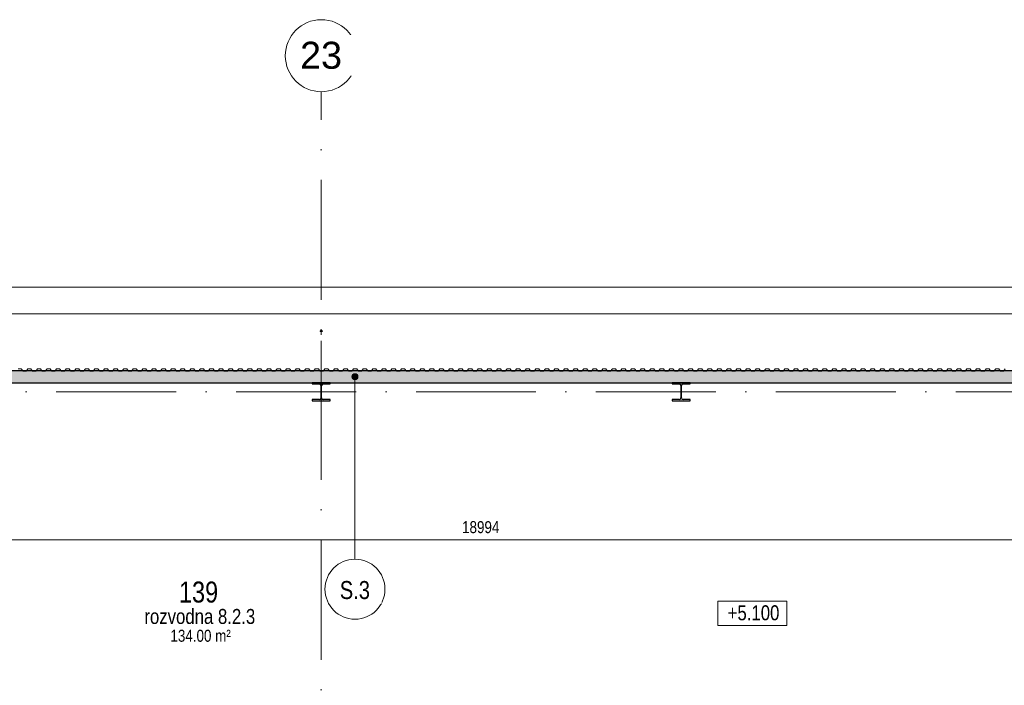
# Model space of a CAD drawing. Header units: millimetres. Extents: x 198345 to 441227, y -23587 to 80066.
# Tile 70 of 79: x 360408 to 376824, y 65294 to 76385. Entities that reach past the tile are written whole.
import ezdxf

# ---------------------------------------------------------------- set-up
doc = ezdxf.new("R2010")
doc.units = ezdxf.units.MM
doc.linetypes.add('IMPORT-HP_01_CER_B', pattern=[800, 500, -100, 100, -100])
doc.linetypes.add('Čerchovaná 20mm', pattern=[3000, 2000, -500, 0, -500])
for name, color, linetype, lineweight in [('CA_IMPORTY18', 8, 'Continuous', 9), ('CA_KOTY', 3, 'Continuous', 9), ('CA_KOTY-100', 3, 'Continuous', 9), ('CA_OSY', 5, 'Continuous', 9), ('CA_POHHRA18', 9, 'Continuous', 9), ('CA_PSVBUB', 3, 'Continuous', 9), ('CA_REZY', 1, 'Continuous', 25), ('CA_SRAFY', 9, 'Continuous', 25), ('CA_TEXT25', 7, 'Continuous', 9), ('CA_TEXT35', 62, 'Continuous', 9), ('Terénní útvar', 55, 'Continuous', 13)]:
    doc.layers.add(name, color=color, linetype=linetype, lineweight=lineweight)
doc.styles.add('Arial', font='arial.ttf', dxfattribs={"height": 10})
doc.styles.add('Arial_2', font='arial.ttf', dxfattribs={"height": 450})
doc.styles.add('Arial_3', font='arial.ttf', dxfattribs={"width": 0.8, "height": 250})
doc.styles.add('Arial_4', font='arial.ttf', dxfattribs={"width": 0.8, "height": 200})
doc.styles.add('Arial_6', font='arial.ttf', dxfattribs={"width": 0.8, "height": 300})
doc.styles.add('Arial_8', font='arial.ttf', dxfattribs={"width": 0.8, "height": 350})
doc.dimstyles.new('HP_Přímá_-_2_mm_Ariel_1-100', dxfattribs={"dimscale": 304.8, "dimtxt": 204.05188, "dimasz": 0.656168, "dimexe": 0.328084, "dimexo": 0.0625, "dimgap": 0.164042, "dimtad": 1, "dimdec": 0, "dimzin": 0, "dimdsep": 46, "dimtxsty": 'Arial_4', "dimblk1": 'OBLIQUE', "dimblk2": 'OBLIQUE', "dimsah": 1, "dimcen": 0.09, "dimazin": 0, "dimtfac": 1, "dimtdec": 4, "dimtix": 1, "dimtmove": 0, "dimatfit": 3, "dimfxl": 0.984252, "dimfxlon": 1, "dimtvp": 1, "dimtolj": 1, "dimtzin": 0, "dimarcsym": 2})

# ---------------------------------------------------------------- blocks, each defined once
blk = doc.blocks.new('ocelová kce final - 11542_003_OK-HALA_TaO-2_ET_AciS_2025-05-29_upr_dwg-2597525-PŮDORYS _6_160 _ vestavek V9')
at = {"layer": 'CA_IMPORTY18', "color": 57}
for p, q in [((253651, 71202), (253629, 71202)), ((253629, 71188), (253651, 71188))]:
    blk.add_line(p, q, dxfattribs=at)
at = {"layer": 'CA_IMPORTY18', "color": 57, "linetype": 'IMPORT-HP_01_CER_B'}
blk.add_line((253640, 70535), (253640, 71185), dxfattribs=at)
at = {"layer": 'CA_IMPORTY18', "color": 57}
for centre, start, end in [((253629, 71195), 90, 270), ((253651, 71195), 270, 90)]:
    blk.add_arc(centre, 7.5, start, end, dxfattribs=at)
at = {"layer": 'CA_REZY'}
for p, q in [((253790, 70335), (253490, 70335)), ((253490, 70335), (253490, 70316)), ((253490, 70316), (253608, 70316)), ((253634, 70289), (253634, 70081)), ((253646, 70081), (253646, 70289)), ((253672, 70316), (253790, 70316)), ((253790, 70316), (253790, 70335)), ((259790, 70335), (259490, 70335)), ((259490, 70335), (259490, 70316)), ((259490, 70316), (259608, 70316)), ((259634, 70289), (259634, 70081)), ((259646, 70081), (259646, 70289)), ((259672, 70316), (259790, 70316)), ((259790, 70316), (259790, 70335)), ((253608, 70054), (253490, 70054)), ((253490, 70054), (253490, 70035)), ((253490, 70035), (253790, 70035)), ((253790, 70054), (253672, 70054)), ((253790, 70035), (253790, 70054)), ((259608, 70054), (259490, 70054)), ((259490, 70054), (259490, 70035)), ((259490, 70035), (259790, 70035)), ((259790, 70054), (259672, 70054)), ((259790, 70035), (259790, 70054))]:
    blk.add_line(p, q, dxfattribs=at)
for centre, start, end in [((253608, 70289), 0, 90), ((253672, 70289), 90, 180), ((259608, 70289), 0, 90), ((259672, 70289), 90, 180), ((253608, 70081), 270, 0), ((253672, 70081), 180, 270), ((259608, 70081), 270, 0), ((259672, 70081), 180, 270)]:
    blk.add_arc(centre, 27, start, end, dxfattribs=at)
at = {"layer": 'CA_IMPORTY18', "color": 7, "linetype": 'IMPORT-HP_01_CER_B', "insert": (253632, 71201), "char_height": 10, "width": 18.61, "attachment_point": 1, "line_spacing_factor": 0.941778, "style": 'Arial'}
blk.add_mtext('23', dxfattribs=at)
blk = doc.blocks.new('ocelová kce final - ocelová kce final-2597615-PŮDORYS _6_160 _ vestavek V9')
blk.add_blockref('ocelová kce final - 11542_003_OK-HALA_TaO-2_ET_AciS_2025-05-29_upr_dwg-2597525-PŮDORYS _6_160 _ vestavek V9', (0, 0))
blk = doc.blocks.new('Opakovaný detail - 40-518357-PŮDORYS _6_160 _ vestavek V9')
at = {"layer": 'CA_POHHRA18'}
for p, q in [((-40745, 211), (-40694, 211)), ((-40694, 211), (-40665, 250)), ((-40665, 250), (-40639, 250)), ((-40640, 250), (-40614, 250)), ((-40614, 250), (-40585, 211)), ((-40585, 211), (-40534, 211)), ((-40534, 211), (-40505, 250)), ((-40505, 250), (-40480, 250)), ((-40480, 250), (-40454, 250)), ((-40454, 250), (-40425, 211)), ((-40425, 211), (-40374, 211)), ((-40374, 211), (-40345, 250)), ((-40345, 250), (-40320, 250)), ((-40320, 250), (-40294, 250)), ((-40294, 250), (-40265, 211)), ((-40265, 211), (-40214, 211)), ((-40214, 211), (-40185, 250)), ((-40185, 250), (-40160, 250)), ((-40160, 250), (-40135, 250)), ((-40135, 250), (-40106, 211)), ((-40106, 211), (-40055, 211)), ((-40055, 211), (-40026, 250)), ((-40026, 250), (-40000, 250)), ((-40000, 250), (-39975, 250)), ((-39975, 250), (-39946, 211)), ((-39946, 211), (-39895, 211)), ((-39895, 211), (-39866, 250)), ((-39866, 250), (-39840, 250)), ((-39841, 250), (-39815, 250)), ((-39815, 250), (-39786, 211)), ((-39786, 211), (-39735, 211)), ((-39735, 211), (-39706, 250)), ((-39706, 250), (-39681, 250)), ((-39681, 250), (-39655, 250)), ((-39655, 250), (-39626, 211)), ((-39626, 211), (-39575, 211)), ((-39575, 211), (-39546, 250)), ((-39546, 250), (-39521, 250)), ((-39521, 250), (-39496, 250)), ((-39496, 250), (-39467, 211)), ((-39467, 211), (-39416, 211)), ((-39416, 211), (-39387, 250)), ((-39387, 250), (-39361, 250)), ((-39361, 250), (-39336, 250)), ((-39336, 250), (-39307, 211)), ((-39307, 211), (-39256, 211)), ((-39256, 211), (-39227, 250)), ((-39227, 250), (-39201, 250)), ((-39202, 250), (-39176, 250)), ((-39176, 250), (-39147, 211)), ((-39147, 211), (-39096, 211)), ((-39096, 211), (-39067, 250)), ((-39067, 250), (-39042, 250)), ((-39042, 250), (-39016, 250)), ((-39016, 250), (-38987, 211)), ((-38987, 211), (-38936, 211)), ((-38936, 211), (-38907, 250)), ((-38907, 250), (-38882, 250)), ((-38882, 250), (-38857, 250)), ((-38857, 250), (-38828, 211)), ((-38828, 211), (-38777, 211)), ((-38777, 211), (-38748, 250)), ((-38748, 250), (-38722, 250)), ((-38722, 250), (-38697, 250)), ((-38697, 250), (-38668, 211)), ((-38668, 211), (-38617, 211)), ((-38617, 211), (-38588, 250)), ((-38588, 250), (-38562, 250)), ((-38563, 250), (-38537, 250)), ((-38537, 250), (-38508, 211)), ((-38508, 211), (-38457, 211)), ((-38457, 211), (-38428, 250)), ((-38428, 250), (-38403, 250)), ((-38403, 250), (-38377, 250)), ((-38377, 250), (-38348, 211)), ((-38348, 211), (-38297, 211)), ((-38297, 211), (-38268, 250)), ((-38268, 250), (-38243, 250)), ((-38243, 250), (-38217, 250)), ((-38217, 250), (-38188, 211)), ((-38188, 211), (-38137, 211)), ((-38137, 211), (-38108, 250)), ((-38108, 250), (-38083, 250)), ((-38083, 250), (-38058, 250)), ((-38058, 250), (-38029, 211)), ((-38029, 211), (-37978, 211)), ((-37978, 211), (-37949, 250)), ((-37949, 250), (-37923, 250)), ((-37923, 250), (-37898, 250)), ((-37898, 250), (-37869, 211)), ((-37869, 211), (-37818, 211)), ((-37818, 211), (-37789, 250)), ((-37789, 250), (-37763, 250)), ((-37764, 250), (-37738, 250)), ((-37738, 250), (-37709, 211)), ((-37709, 211), (-37658, 211)), ((-37658, 211), (-37629, 250)), ((-37629, 250), (-37604, 250)), ((-37604, 250), (-37578, 250)), ((-37578, 250), (-37549, 211)), ((-37549, 211), (-37498, 211)), ((-37498, 211), (-37469, 250)), ((-37469, 250), (-37444, 250)), ((-37444, 250), (-37419, 250)), ((-37419, 250), (-37390, 211)), ((-37390, 211), (-37339, 211)), ((-37339, 211), (-37310, 250)), ((-37310, 250), (-37284, 250)), ((-37284, 250), (-37259, 250)), ((-37259, 250), (-37230, 211)), ((-37230, 211), (-37179, 211)), ((-37179, 211), (-37150, 250)), ((-37150, 250), (-37124, 250)), ((-37125, 250), (-37099, 250)), ((-37099, 250), (-37070, 211)), ((-37070, 211), (-37019, 211)), ((-37019, 211), (-36990, 250)), ((-36990, 250), (-36965, 250)), ((-36965, 250), (-36939, 250)), ((-36939, 250), (-36910, 211)), ((-36910, 211), (-36859, 211)), ((-36859, 211), (-36830, 250)), ((-36830, 250), (-36805, 250)), ((-36805, 250), (-36780, 250)), ((-36780, 250), (-36751, 211)), ((-36751, 211), (-36700, 211)), ((-36700, 211), (-36671, 250)), ((-36671, 250), (-36645, 250)), ((-36645, 250), (-36620, 250)), ((-36620, 250), (-36591, 211)), ((-36591, 211), (-36540, 211)), ((-36540, 211), (-36511, 250)), ((-36511, 250), (-36485, 250)), ((-36485, 250), (-36460, 250)), ((-36460, 250), (-36431, 211)), ((-36431, 211), (-36380, 211)), ((-36380, 211), (-36351, 250)), ((-36351, 250), (-36325, 250)), ((-36326, 250), (-36300, 250)), ((-36300, 250), (-36271, 211)), ((-36271, 211), (-36220, 211)), ((-36220, 211), (-36191, 250)), ((-36191, 250), (-36166, 250)), ((-36166, 250), (-36140, 250)), ((-36140, 250), (-36111, 211)), ((-36111, 211), (-36060, 211)), ((-36060, 211), (-36031, 250)), ((-36031, 250), (-36006, 250)), ((-36006, 250), (-35981, 250)), ((-35981, 250), (-35952, 211)), ((-35952, 211), (-35901, 211)), ((-35901, 211), (-35872, 250)), ((-35872, 250), (-35846, 250)), ((-35846, 250), (-35821, 250)), ((-35821, 250), (-35792, 211)), ((-35792, 211), (-35741, 211)), ((-35741, 211), (-35712, 250)), ((-35712, 250), (-35686, 250)), ((-35687, 250), (-35661, 250)), ((-35661, 250), (-35632, 211)), ((-35632, 211), (-35581, 211)), ((-35581, 211), (-35552, 250)), ((-35552, 250), (-35527, 250)), ((-35527, 250), (-35501, 250)), ((-35501, 250), (-35472, 211)), ((-35472, 211), (-35421, 211)), ((-35421, 211), (-35392, 250)), ((-35392, 250), (-35367, 250)), ((-35367, 250), (-35342, 250)), ((-35342, 250), (-35313, 211)), ((-35313, 211), (-35262, 211)), ((-35262, 211), (-35233, 250)), ((-35233, 250), (-35207, 250)), ((-35207, 250), (-35182, 250)), ((-35182, 250), (-35153, 211)), ((-35153, 211), (-35102, 211)), ((-35102, 211), (-35073, 250)), ((-35073, 250), (-35047, 250)), ((-35048, 250), (-35022, 250)), ((-35022, 250), (-34993, 211)), ((-34993, 211), (-34942, 211)), ((-34942, 211), (-34913, 250)), ((-34913, 250), (-34888, 250)), ((-34888, 250), (-34862, 250)), ((-34862, 250), (-34833, 211)), ((-34833, 211), (-34782, 211)), ((-34782, 211), (-34753, 250)), ((-34753, 250), (-34728, 250)), ((-34728, 250), (-34702, 250)), ((-34702, 250), (-34673, 211)), ((-34673, 211), (-34622, 211)), ((-34622, 211), (-34593, 250)), ((-34593, 250), (-34568, 250)), ((-34568, 250), (-34543, 250)), ((-34543, 250), (-34514, 211)), ((-34514, 211), (-34463, 211)), ((-34463, 211), (-34434, 250)), ((-34434, 250), (-34408, 250)), ((-34408, 250), (-34383, 250)), ((-34383, 250), (-34354, 211)), ((-34354, 211), (-34303, 211)), ((-34303, 211), (-34274, 250)), ((-34274, 250), (-34248, 250)), ((-34249, 250), (-34223, 250)), ((-34223, 250), (-34194, 211)), ((-34194, 211), (-34143, 211)), ((-34143, 211), (-34114, 250)), ((-34114, 250), (-34089, 250)), ((-34089, 250), (-34063, 250)), ((-34063, 250), (-34034, 211)), ((-34034, 211), (-33983, 211)), ((-33983, 211), (-33954, 250)), ((-33954, 250), (-33929, 250)), ((-33929, 250), (-33904, 250)), ((-33904, 250), (-33875, 211)), ((-33875, 211), (-33824, 211)), ((-33824, 211), (-33795, 250)), ((-33795, 250), (-33769, 250)), ((-33769, 250), (-33744, 250)), ((-33744, 250), (-33715, 211)), ((-33715, 211), (-33664, 211)), ((-33664, 211), (-33635, 250)), ((-33635, 250), (-33609, 250)), ((-33610, 250), (-33584, 250)), ((-33584, 250), (-33555, 211)), ((-33555, 211), (-33504, 211)), ((-33504, 211), (-33475, 250)), ((-33475, 250), (-33450, 250)), ((-33450, 250), (-33424, 250)), ((-33424, 250), (-33395, 211)), ((-33395, 211), (-33344, 211)), ((-33344, 211), (-33315, 250)), ((-33315, 250), (-33290, 250)), ((-33290, 250), (-33265, 250)), ((-33265, 250), (-33236, 211)), ((-33236, 211), (-33185, 211)), ((-33185, 211), (-33156, 250)), ((-33156, 250), (-33130, 250)), ((-33130, 250), (-33105, 250)), ((-33105, 250), (-33076, 211)), ((-33076, 211), (-33025, 211)), ((-33025, 211), (-32996, 250)), ((-32996, 250), (-32970, 250)), ((-32971, 250), (-32945, 250)), ((-32945, 250), (-32916, 211)), ((-32916, 211), (-32865, 211)), ((-32865, 211), (-32836, 250)), ((-32836, 250), (-32811, 250)), ((-32811, 250), (-32785, 250)), ((-32785, 250), (-32756, 211)), ((-32756, 211), (-32705, 211)), ((-32705, 211), (-32676, 250)), ((-32676, 250), (-32651, 250)), ((-32651, 250), (-32625, 250)), ((-32625, 250), (-32596, 211)), ((-32596, 211), (-32545, 211)), ((-32545, 211), (-32516, 250)), ((-32516, 250), (-32491, 250)), ((-32491, 250), (-32466, 250)), ((-32466, 250), (-32437, 211)), ((-32437, 211), (-32386, 211)), ((-32386, 211), (-32357, 250)), ((-32357, 250), (-32331, 250)), ((-32331, 250), (-32306, 250)), ((-32306, 250), (-32277, 211)), ((-32277, 211), (-32226, 211)), ((-32226, 211), (-32197, 250)), ((-32197, 250), (-32171, 250)), ((-32172, 250), (-32146, 250)), ((-32146, 250), (-32117, 211)), ((-32117, 211), (-32066, 211)), ((-32066, 211), (-32037, 250)), ((-32037, 250), (-32012, 250)), ((-32012, 250), (-31986, 250)), ((-31986, 250), (-31957, 211)), ((-31957, 211), (-31906, 211)), ((-31906, 211), (-31877, 250)), ((-31877, 250), (-31852, 250)), ((-31852, 250), (-31827, 250)), ((-31827, 250), (-31798, 211)), ((-31798, 211), (-31747, 211)), ((-31747, 211), (-31718, 250)), ((-31718, 250), (-31692, 250)), ((-31692, 250), (-31667, 250)), ((-31667, 250), (-31638, 211)), ((-31638, 211), (-31587, 211)), ((-31587, 211), (-31558, 250)), ((-31558, 250), (-31532, 250)), ((-31533, 250), (-31507, 250)), ((-31507, 250), (-31478, 211)), ((-31478, 211), (-31427, 211)), ((-31427, 211), (-31398, 250)), ((-31398, 250), (-31373, 250)), ((-31373, 250), (-31347, 250)), ((-31347, 250), (-31318, 211)), ((-31318, 211), (-31267, 211)), ((-31267, 211), (-31238, 250)), ((-31238, 250), (-31213, 250)), ((-31213, 250), (-31188, 250)), ((-31188, 250), (-31159, 211)), ((-31159, 211), (-31108, 211)), ((-31108, 211), (-31079, 250)), ((-31079, 250), (-31053, 250)), ((-31053, 250), (-31028, 250)), ((-31028, 250), (-30999, 211)), ((-30999, 211), (-30948, 211)), ((-30948, 211), (-30919, 250)), ((-30919, 250), (-30893, 250)), ((-30893, 250), (-30868, 250)), ((-30868, 250), (-30839, 211)), ((-30839, 211), (-30788, 211)), ((-30788, 211), (-30759, 250)), ((-30759, 250), (-30733, 250)), ((-30734, 250), (-30708, 250)), ((-30708, 250), (-30679, 211)), ((-30679, 211), (-30628, 211)), ((-30628, 211), (-30599, 250)), ((-30599, 250), (-30574, 250)), ((-30574, 250), (-30548, 250)), ((-30548, 250), (-30519, 211)), ((-30519, 211), (-30468, 211)), ((-30468, 211), (-30439, 250)), ((-30439, 250), (-30414, 250)), ((-30414, 250), (-30389, 250)), ((-30389, 250), (-30360, 211)), ((-30360, 211), (-30309, 211)), ((-30309, 211), (-30280, 250)), ((-30280, 250), (-30254, 250)), ((-30254, 250), (-30229, 250)), ((-30229, 250), (-30200, 211)), ((-30200, 211), (-30149, 211)), ((-30149, 211), (-30120, 250)), ((-30120, 250), (-30094, 250)), ((-30095, 250), (-30069, 250)), ((-30069, 250), (-30040, 211)), ((-30040, 211), (-29989, 211)), ((-29989, 211), (-29960, 250)), ((-29960, 250), (-29935, 250)), ((-29935, 250), (-29909, 250)), ((-29909, 250), (-29880, 211)), ((-29880, 211), (-29829, 211)), ((-29829, 211), (-29800, 250)), ((-29800, 250), (-29775, 250)), ((-29775, 250), (-29750, 250)), ((-29750, 250), (-29721, 211)), ((-29721, 211), (-29670, 211)), ((-29670, 211), (-29641, 250)), ((-29641, 250), (-29615, 250)), ((-29615, 250), (-29590, 250)), ((-29590, 250), (-29561, 211)), ((-29561, 211), (-29510, 211)), ((-29510, 211), (-29481, 250)), ((-29481, 250), (-29455, 250)), ((-29456, 250), (-29430, 250)), ((-29430, 250), (-29401, 211)), ((-29401, 211), (-29350, 211)), ((-29350, 211), (-29321, 250)), ((-29321, 250), (-29296, 250)), ((-29296, 250), (-29270, 250)), ((-29270, 250), (-29241, 211)), ((-29241, 211), (-29190, 211)), ((-29190, 211), (-29161, 250)), ((-29161, 250), (-29136, 250)), ((-29136, 250), (-29111, 250)), ((-29111, 250), (-29082, 211)), ((-29082, 211), (-29031, 211)), ((-29031, 211), (-29002, 250)), ((-29002, 250), (-28976, 250)), ((-28976, 250), (-28951, 250)), ((-28951, 250), (-28922, 211)), ((-28922, 211), (-28871, 211)), ((-28871, 211), (-28842, 250)), ((-28842, 250), (-28816, 250)), ((-28816, 250), (-28791, 250)), ((-28791, 250), (-28762, 211)), ((-28762, 211), (-28711, 211)), ((-28711, 211), (-28682, 250)), ((-28682, 250), (-28656, 250)), ((-28657, 250), (-28631, 250)), ((-28631, 250), (-28602, 211)), ((-28602, 211), (-28551, 211)), ((-28551, 211), (-28522, 250)), ((-28522, 250), (-28497, 250)), ((-28497, 250), (-28471, 250)), ((-28471, 250), (-28442, 211)), ((-28442, 211), (-28391, 211)), ((-28391, 211), (-28362, 250)), ((-28362, 250), (-28337, 250)), ((-28337, 250), (-28312, 250)), ((-28312, 250), (-28283, 211)), ((-28283, 211), (-28232, 211)), ((-28232, 211), (-28203, 250)), ((-28203, 250), (-28177, 250)), ((-28177, 250), (-28152, 250)), ((-28152, 250), (-28123, 211)), ((-28123, 211), (-28072, 211)), ((-28072, 211), (-28043, 250)), ((-28043, 250), (-28017, 250)), ((-28018, 250), (-27992, 250)), ((-27992, 250), (-27963, 211)), ((-27963, 211), (-27912, 211)), ((-27912, 211), (-27883, 250)), ((-27883, 250), (-27858, 250)), ((-27858, 250), (-27832, 250)), ((-27832, 250), (-27803, 211)), ((-27803, 211), (-27752, 211)), ((-27752, 211), (-27723, 250)), ((-27723, 250), (-27698, 250)), ((-27698, 250), (-27673, 250)), ((-27673, 250), (-27644, 211)), ((-27644, 211), (-27593, 211)), ((-27593, 211), (-27564, 250)), ((-27564, 250), (-27538, 250)), ((-27538, 250), (-27513, 250)), ((-27513, 250), (-27484, 211)), ((-27484, 211), (-27433, 211)), ((-27433, 211), (-27404, 250)), ((-27404, 250), (-27378, 250)), ((-27379, 250), (-27353, 250)), ((-27353, 250), (-27324, 211)), ((-27324, 211), (-27273, 211)), ((-27273, 211), (-27244, 250)), ((-27244, 250), (-27219, 250)), ((-27219, 250), (-27193, 250)), ((-27193, 250), (-27164, 211)), ((-27164, 211), (-27113, 211)), ((-27113, 211), (-27084, 250)), ((-27084, 250), (-27059, 250)), ((-27059, 250), (-27033, 250)), ((-27033, 250), (-27004, 211)), ((-27004, 211), (-26953, 211)), ((-26953, 211), (-26924, 250)), ((-26924, 250), (-26899, 250)), ((-26899, 250), (-26874, 250)), ((-26874, 250), (-26845, 211)), ((-26845, 211), (-26794, 211)), ((-26794, 211), (-26765, 250)), ((-26765, 250), (-26739, 250)), ((-26739, 250), (-26714, 250)), ((-26714, 250), (-26685, 211)), ((-26685, 211), (-26634, 211)), ((-26634, 211), (-26605, 250)), ((-26605, 250), (-26579, 250)), ((-26580, 250), (-26554, 250)), ((-26554, 250), (-26525, 211)), ((-26525, 211), (-26474, 211)), ((-26474, 211), (-26445, 250)), ((-26445, 250), (-26420, 250)), ((-26420, 250), (-26394, 250)), ((-26394, 250), (-26365, 211)), ((-26365, 211), (-26314, 211)), ((-26314, 211), (-26285, 250)), ((-26285, 250), (-26260, 250)), ((-26260, 250), (-26235, 250)), ((-26235, 250), (-26206, 211)), ((-26206, 211), (-26155, 211)), ((-26155, 211), (-26126, 250)), ((-26126, 250), (-26100, 250)), ((-26100, 250), (-26075, 250)), ((-26075, 250), (-26046, 211)), ((-26046, 211), (-25995, 211)), ((-25995, 211), (-25966, 250)), ((-25966, 250), (-25940, 250)), ((-25941, 250), (-25915, 250)), ((-25915, 250), (-25886, 211)), ((-25886, 211), (-25835, 211)), ((-25835, 211), (-25806, 250)), ((-25806, 250), (-25781, 250)), ((-25781, 250), (-25755, 250)), ((-25755, 250), (-25726, 211)), ((-25726, 211), (-25675, 211)), ((-25675, 211), (-25646, 250)), ((-25646, 250), (-25621, 250)), ((-25621, 250), (-25596, 250)), ((-25596, 250), (-25567, 211)), ((-25567, 211), (-25516, 211)), ((-25516, 211), (-25487, 250)), ((-25487, 250), (-25461, 250)), ((-25461, 250), (-25436, 250)), ((-25436, 250), (-25407, 211)), ((-25407, 211), (-25356, 211)), ((-25356, 211), (-25327, 250)), ((-25327, 250), (-25301, 250)), ((-25301, 250), (-25276, 250)), ((-25276, 250), (-25247, 211)), ((-25247, 211), (-25196, 211)), ((-25196, 211), (-25167, 250)), ((-25167, 250), (-25141, 250)), ((-25142, 250), (-25116, 250)), ((-25116, 250), (-25087, 211)), ((-25087, 211), (-25036, 211)), ((-25036, 211), (-25007, 250)), ((-25007, 250), (-24982, 250)), ((-24982, 250), (-24956, 250)), ((-24956, 250), (-24927, 211)), ((-24927, 211), (-24876, 211)), ((-24876, 211), (-24847, 250)), ((-24847, 250), (-24822, 250)), ((-24822, 250), (-24797, 250)), ((-24797, 250), (-24768, 211)), ((-24768, 211), (-24717, 211)), ((-24717, 211), (-24688, 250)), ((-24688, 250), (-24662, 250)), ((-24662, 250), (-24637, 250)), ((-24637, 250), (-24608, 211)), ((-24608, 211), (-24557, 211)), ((-24557, 211), (-24528, 250)), ((-24528, 250), (-24502, 250)), ((-24503, 250), (-24477, 250)), ((-24477, 250), (-24448, 211)), ((-24448, 211), (-24397, 211)), ((-24397, 211), (-24368, 250)), ((-24368, 250), (-24343, 250)), ((-24343, 250), (-24317, 250)), ((-24317, 250), (-24288, 211))]:
    blk.add_line(p, q, dxfattribs=at)
blk = doc.blocks.new('Osnova - Bublina osnovy 12mm-4850-PŮDORYS _6_160 _ vestavek V9')
at = {"layer": 'CA_TEXT35'}
blk.add_circle((0, 0), 6, dxfattribs=at)
blk = doc.blocks.new('DIMBLOCK80-PŮDORYS _6_160 _ vestavek V9')
at = {"layer": 'CA_KOTY-100'}
for p, q in [((316687, 71484), (316787, 71584)), ((316687, 71484), (316687, 71584)), ((401417, 71484), (401517, 71584)), ((401417, 71484), (401417, 71584)), ((316687, 71484), (316587, 71384)), ((316687, 71484), (401417, 71484)), ((316687, 71484), (316687, 71184)), ((401417, 71484), (401317, 71384)), ((401417, 71484), (401417, 71184))]:
    blk.add_line(p, q, dxfattribs=at)
at = {"layer": 'CA_KOTY-100', "color": 0, "insert": (358746, 71793), "char_height": 200, "width": 734.59, "attachment_point": 1, "line_spacing_factor": 0.941778, "style": 'Arial_4'}
blk.add_mtext('84730', dxfattribs=at)
blk = doc.blocks.new('_Oblique')
at = {"color": 0, "linetype": 'ByBlock', "lineweight": -2}
blk.add_line((-0.5, -0.5), (0.5, 0.5), dxfattribs=at)
blk = doc.blocks.new('Výškové kóty - Obdélník kolem výškové kóty-410351-PŮDORYS _6_160 _ vestavek V9')
at = {"layer": 'CA_KOTY'}
for p, q in [((6.6, 4.06), (-4.9, 4.06)), ((-4.9, 0), (-4.9, 4.06)), ((-4.9, 4.06), (6.6, 4.06)), ((6.6, 4.06), (6.6, 0)), ((6.6, 0), (-4.9, 0))]:
    blk.add_line(p, q, dxfattribs=at)
blk = doc.blocks.new('HP_Popisek stěny - HP_Popisek stěny-1417901-PŮDORYS _6_160 _ vestavek V9')
at = {"layer": 'CA_PSVBUB'}
blk.add_circle((0, 0), 5, dxfattribs=at)
blk = doc.blocks.new('DIMBLOCK94-PŮDORYS _6_160 _ vestavek V9')
at = {"layer": 'CA_KOTY-100'}
for p, q in [((358593, 67720), (358593, 68020)), ((377587, 67720), (377587, 68020)), ((358593, 67720), (358693, 67820)), ((377587, 67720), (377687, 67820)), ((358593, 67720), (358493, 67620)), ((358593, 67720), (377587, 67720)), ((358593, 67720), (358593, 67620)), ((377587, 67720), (377487, 67620)), ((377587, 67720), (377587, 67620))]:
    blk.add_line(p, q, dxfattribs=at)
at = {"layer": 'CA_KOTY-100', "color": 0, "insert": (367784, 68029), "char_height": 200, "width": 734.59, "attachment_point": 1, "line_spacing_factor": 0.941778, "style": 'Arial_4'}
blk.add_mtext('18994', dxfattribs=at)

msp = doc.modelspace()

# ---------------------------------------------------------------- hatches: boundary and pattern name
at = {"layer": 'CA_PSVBUB'}
h = msp.add_hatch(color=256, dxfattribs=at)
edge = h.paths.add_edge_path()
edge.add_arc((365998.2, 70435), 50, 0, 360)
at = {"layer": 'CA_SRAFY', "lineweight": 9}
h = msp.add_hatch(dxfattribs=at)
h.set_pattern_fill('FP_24', color=256, angle=-293.578, style=0, pattern_type=2)
h.set_pattern_definition([(246.422, (359019.71, 70530.14), (4.6e-05, -97.175588), [16.779, -8.852, 44.162, -8.852, -27.382]), (246.422, (359019.71, 70530.14), (4.6e-05, -97.175588), [-78.645, 16.779, -10.603]), (293.578, (359045.155, 70530.14), (42.410543, 0.000105), [16.779, -8.852, 44.162, -8.852, -27.382]), (293.578, (359045.155, 70530.14), (42.410543, 0.000105), [-78.645, 16.779, -10.603]), (180, (359045.16, 70530.14), (3e-12, -97.175), [25.446, -16.964]), (180, (359023.95, 70442.68), (3e-12, -97.175), [25.446, -16.964]), (270, (359051.867, 70514.762), (42.411, 1e-12), [8.112, -89.063]), (270, (359030.66, 70466.174), (42.411, 1e-12), [8.112, -89.063]), (270, (359012.997, 70514.762), (42.411, 1e-12), [8.112, -89.063]), (270, (358991.79, 70466.175), (42.411, 1e-12), [8.112, -89.063])])
h.paths.add_polyline_path([(400891, 70335), (401416.9, 70335), (401416.9, 70535), (396936.9, 70535), (396936.9, 70447.4), (396942.9, 70445.6), (396948.3, 70442.4), (396954.1, 70435.8), (396956.9, 70429.9), (396958.1, 70422.3), (396957.9, 70418.9), (396956.1, 70412.4), (396954.1, 70408.5), (396950.1, 70403.6), (396944.9, 70400), (396936.9, 70397.4), (396928.9, 70397.4), (396926.6, 70397.7), (396917.6, 70402.2), (396915.6, 70403.7), (396909.6, 70412.4), (396908.8, 70414.1), (396907.6, 70422.3), (396908.8, 70429.8), (396911.5, 70435.8), (396912.9, 70438), (396917.6, 70442.6), (396922.8, 70445.6), (396928.9, 70447.4), (396928.9, 70535), (396256.8, 70535), (396256.8, 70447.4), (396262.9, 70445.6), (396268.3, 70442.5), (396274.1, 70435.8), (396276.9, 70429.8), (396278.1, 70422.3), (396277.9, 70418.9), (396276, 70412.4), (396274.1, 70408.5), (396270.1, 70403.7), (396265, 70400), (396256.8, 70397.4), (396248.8, 70397.4), (396246.6, 70397.7), (396240.7, 70400), (396235.6, 70403.6), (396229.6, 70412.4), (396228.8, 70414.1), (396227.6, 70422.3), (396228.8, 70429.9), (396231.5, 70435.8), (396232.9, 70438), (396237.3, 70442.4), (396242.8, 70445.6), (396248.8, 70447.4), (396248.8, 70535), (356786.9, 70535), (356786.9, 70335), (400710.4, 70335)])
h.paths.add_polyline_path([(352306.8, 70335), (355386.9, 70335), (355386.9, 70535), (351286.9, 70535), (351286.9, 70335), (352126.2, 70335)])
h.paths.add_polyline_path([(349597.7, 70335), (349886.9, 70335), (349886.9, 70535), (331986.9, 70535), (331986.9, 70335), (349417.1, 70335)])
h.paths.add_polyline_path([(330453, 70335), (330586.9, 70335), (330586.9, 70535), (325486.9, 70535), (325486.9, 70335), (330272.4, 70335)])
h.paths.add_polyline_path([(323048, 70335), (324086.9, 70335), (324086.9, 70535), (316686.9, 70535), (316686.9, 70335), (322867.4, 70335)])

# ---------------------------------------------------------------- linework, layer by layer
at = {"layer": 'CA_OSY', "linetype": 'Čerchovaná 20mm'}
for p, q in [((365436.9, 53715.8), (365436.9, 75184.5)), ((310014.1, 70185), (407602.9, 70185))]:
    msp.add_line(p, q, dxfattribs=at)
at = {"layer": 'CA_PSVBUB'}
msp.add_line((365998.2, 70435), (365998.2, 67395), dxfattribs=at)
msp.add_circle((365998.2, 70435), 50, dxfattribs=at)
at = {"layer": 'CA_REZY'}
for p, q in [((396248.8, 70535), (356786.9, 70535)), ((358592.8, 70335), (377586.9, 70335))]:
    msp.add_line(p, q, dxfattribs=at)
at = {"layer": 'Terénní útvar'}
msp.add_line((358501.8, 71929.5), (379690.8, 71929.5), dxfattribs=at)

# ---------------------------------------------------------------- block references
at = {"layer": 'CA_IMPORTY18', "color": 57}
msp.add_blockref('ocelová kce final - ocelová kce final-2597615-PŮDORYS _6_160 _ vestavek V9', (111796.8, 0), dxfattribs=at)
at = {"layer": 'CA_KOTY', "xscale": 99.99999999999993, "yscale": 99.99999999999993, "zscale": 99.99999999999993}
msp.add_blockref('Výškové kóty - Obdélník kolem výškové kóty-410351-PŮDORYS _6_160 _ vestavek V9', (372536.7, 66290.4), dxfattribs=at)
at = {"layer": 'CA_POHHRA18', "extrusion": (0, 0, -1), "rotation": 180}
msp.add_blockref('Opakovaný detail - 40-518357-PŮDORYS _6_160 _ vestavek V9', (-401129.2, 70780.6), dxfattribs=at)
at = {"layer": 'CA_PSVBUB', "xscale": 99.99999999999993, "yscale": 99.99999999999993, "zscale": 99.99999999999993}
msp.add_blockref('HP_Popisek stěny - HP_Popisek stěny-1417901-PŮDORYS _6_160 _ vestavek V9', (365998.2, 66895), dxfattribs=at)
at = {"layer": 'CA_TEXT35', "xscale": 99.99999999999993, "yscale": 99.99999999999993, "zscale": 99.99999999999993}
msp.add_blockref('Osnova - Bublina osnovy 12mm-4850-PŮDORYS _6_160 _ vestavek V9', (365436.9, 75784.5), dxfattribs=at)

# ---------------------------------------------------------------- texts
at = {"layer": 'CA_KOTY', "insert": (372212.1, 66626.8), "char_height": 250, "width": 1019.231, "attachment_point": 1, "line_spacing_factor": 0.941778, "style": 'Arial_3'}
msp.add_mtext('+5.100', dxfattribs=at)
at = {"layer": 'CA_TEXT25', "insert": (363064.1, 67022.5), "char_height": 350, "width": 808.101, "attachment_point": 1, "style": 'Arial_8'}
msp.add_mtext('139', dxfattribs=at)

# ---------------------------------------------------------------- dimensions: what is measured, and where the dimension line sits
at = {"layer": 'CA_KOTY'}
for base, p1, p2, override, picture, middle in [((401416.9, 71483.7), (316686.9, 71183.7), (401416.9, 71183.7), {"dimpost": '<>', "dimfxl": 84729.998951}, 'DIMBLOCK80-PŮDORYS _6_160 _ vestavek V9', (359051.9, 71635.9)), ((377586.9, 67719.6), (358592.8, 68019.6), (377586.9, 68019.6), {"dimpost": '<>', "dimfxl": 18994.095465}, 'DIMBLOCK94-PŮDORYS _6_160 _ vestavek V9', (368089.8, 67871.7))]:
    dim = msp.add_linear_dim(base=base, p1=p1, p2=p2, dimstyle='HP_Přímá_-_2_mm_Ariel_1-100', override=override, dxfattribs=at)
    dim.commit()
    dim.dimension.update_dxf_attribs({"geometry": picture, "text_midpoint": middle})

# ---------------------------------------------------------------- next in the draw order: texts
at = {"layer": 'CA_PSVBUB', "insert": (365744.9, 67031), "char_height": 300, "width": 622.109, "attachment_point": 1, "style": 'Arial_6', "bg_fill": 3, "box_fill_scale": 1.25, "bg_fill_color": 256, "bg_fill_true_color": 13158600, "bg_fill_transparency": 0}
msp.add_mtext('S.3', dxfattribs=at)
at = {"layer": 'CA_TEXT25', "insert": (362921.5, 66219.4), "char_height": 200, "width": 1244.219, "attachment_point": 1, "style": 'Arial_4', "bg_fill": 3, "box_fill_scale": 1.25, "bg_fill_color": 256, "bg_fill_true_color": 13158600, "bg_fill_transparency": 0}
msp.add_mtext('134.00 m²', dxfattribs=at)
at = {"layer": 'CA_TEXT35', "insert": (365082.7, 76017.1), "char_height": 450, "width": 849.789, "attachment_point": 1, "style": 'Arial_2', "bg_fill": 3, "box_fill_scale": 1.25, "bg_fill_color": 256, "bg_fill_true_color": 13158600, "bg_fill_transparency": 0}
msp.add_mtext('23', dxfattribs=at)

# ---------------------------------------------------------------- next in the draw order: texts
at = {"layer": 'CA_TEXT25', "insert": (362486.8, 66565.8), "char_height": 250, "width": 2225.484, "attachment_point": 1, "style": 'Arial_3'}
msp.add_mtext('rozvodna 8.2.3', dxfattribs=at)

doc.saveas('drawing.dxf')
